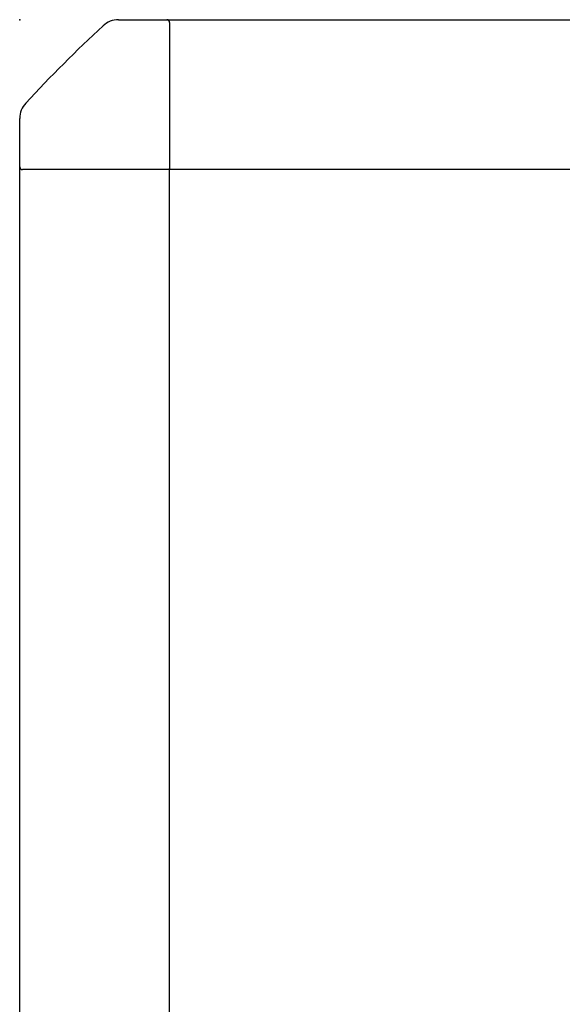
# Model space of a CAD drawing. Header units: metres. Extents: x 15.2 to 54.2, y -39.7 to 1.1.
# Tile 9 of 256: x 20.26 to 20.55, y -37.313 to -36.788. Entities that reach past the tile are written whole.
import ezdxf

# ---------------------------------------------------------------- set-up
doc = ezdxf.new("R2010")
doc.units = ezdxf.units.M
doc.header["$MEASUREMENT"] = 0
doc.layers.add('2D', color=252, linetype='Continuous')
doc.layers.add('PUNTO', color=1, linetype='Continuous')

# ---------------------------------------------------------------- blocks, each defined once
blk = doc.blocks.new('2D_QYOS_150')
for p, q in [((0.05269, 0, 0.012), (0.0785, 0, 0.012)), ((0.0785, 0, 0.012), (1.47149, 0, 0.012)), ((0.08, -0.0015, 0.012), (0.08, -0.0795, 0.012)), ((0, -0.0785, 0.012), (0, -0.05269, 0.012)), ((0, -0.97145, 0.012), (0, -0.0785, 0.012)), ((0.0795, -0.08, 0.012), (0.0015, -0.08, 0.012)), ((1.47049, -0.08, 0.012), (0.0795, -0.08, 0.012)), ((0.08, -0.97045, 0.012), (0.08, -0.08, 0.012))]:
    blk.add_line(p, q)
for centre, radius, start, end in [((0.05269, -0.012, 0.012), 0.012, 90, 132.8785), ((0.58157, -0.58157, 0.012), 0.78926, 132.87849, 137.12151), ((0.0785, -0.0015, 0.012), 0.0015, 360, 90), ((0.012, -0.05269, 0.012), 0.012, 137.1215, 180), ((0.0015, -0.0785, 0.012), 0.0015, 180, 270), ((0.0795, -0.0795, 0.012), 0.0005, 270, 0)]:
    blk.add_arc(centre, radius, start, end)
blk = doc.blocks.new('ae1b6542-e8ff-4f71-b3f1-bfd580268417')
at = {"layer": 'PUNTO'}
blk.add_point((-0.77501, 0.54133), dxfattribs=at)
at = {"layer": '2D'}
blk.add_blockref('2D_QYOS_150', (-0.77501, 0.54133, 0.012), dxfattribs=at)

msp = doc.modelspace()

# ---------------------------------------------------------------- block references
msp.add_blockref('ae1b6542-e8ff-4f71-b3f1-bfd580268417', (21.03518, -37.32927))

doc.saveas('drawing.dxf')
